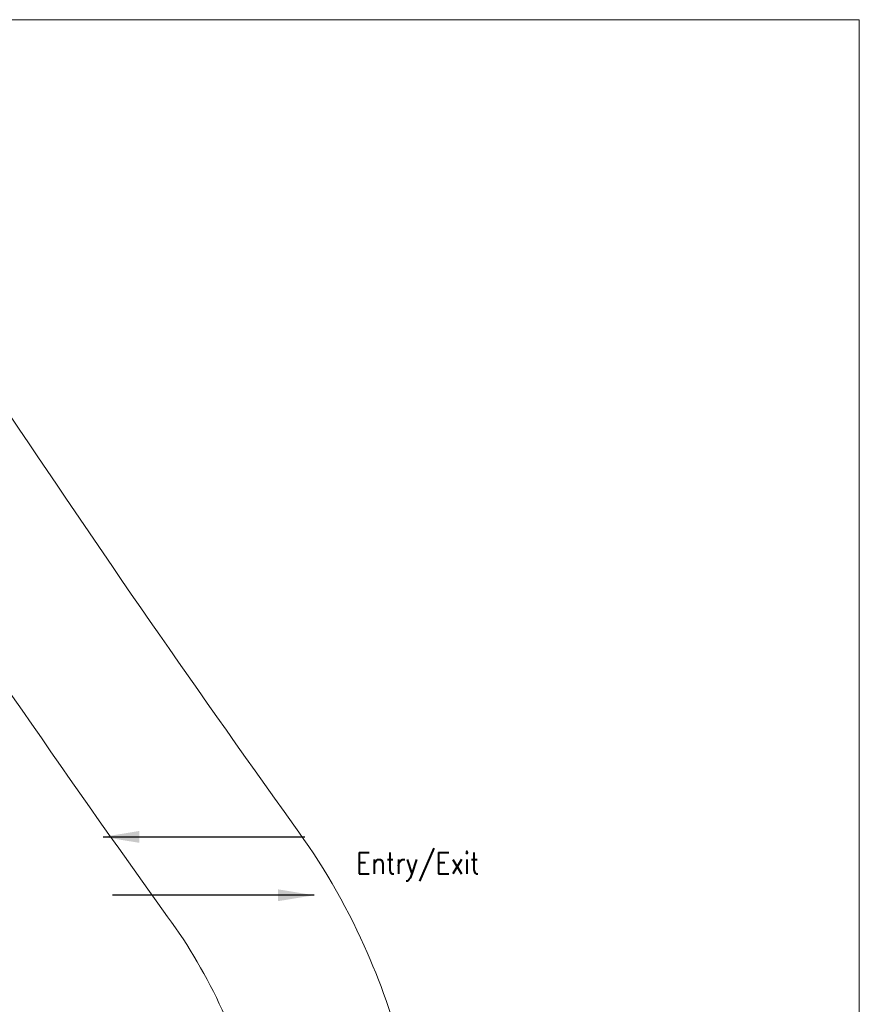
# Model space of a CAD drawing. Header units: millimetres. Extents: x 297264 to 416219, y -77299 to -23696.
# Tile 186 of 187: x 353938 to 357438, y -29263 to -25157. Entities that reach past the tile are written whole.
import ezdxf

# ---------------------------------------------------------------- set-up
doc = ezdxf.new("R2010")
doc.units = ezdxf.units.MM
doc.header["$LTSCALE"] = 2.5
for name, color, linetype, lineweight in [('ELEVATION 1', 143, 'Continuous', 18), ('ELEVATION 3', 23, 'Continuous', 13), ('HATCH LIGHT', 250, 'Continuous', 0), ('HATCH MEDIUM', 251, 'Continuous', 5), ('ROOM TEXT', 7, 'Continuous', 5)]:
    doc.layers.add(name, color=color, linetype=linetype, lineweight=lineweight)
doc.styles.add('MTEXT', font='romans.shx', dxfattribs={"width": 0.85})
doc.styles.get("Standard").update_dxf_attribs({"font": 'GOTHIC.TTF'})
doc.dimstyles.new('AJKD_30', dxfattribs={"dimscale": 30, "dimtxt": 2, "dimasz": 1, "dimexe": 0.8, "dimexo": 0.8, "dimgap": 0.5, "dimtad": 1, "dimdec": 0, "dimzin": 0, "dimdsep": 46, "dimtxsty": 'Standard', "dimblk": 'ARCHTICK', "dimcen": 0.125, "dimclrd": 251, "dimclre": 251, "dimclrt": 42, "dimadec": 0, "dimazin": 0, "dimtfac": 1, "dimtdec": 0, "dimtix": 1, "dimtmove": 0, "dimatfit": 3, "dimfxl": 1, "dimtolj": 1, "dimtzin": 0, "dimarcsym": 1})

# ---------------------------------------------------------------- blocks, each defined once
blk = doc.blocks.new('_ArchTick')
at = {"color": 0, "linetype": 'ByBlock', "const_width": 0.15}
blk.add_lwpolyline([(-0.5, -0.5), (0.5, 0.5)], dxfattribs=at)

msp = doc.modelspace()

# ---------------------------------------------------------------- hatches: boundary and pattern name
at = {"layer": 'HATCH LIGHT', "true_color": 0x636466}
h = msp.add_hatch(dxfattribs=at)
h.set_pattern_fill('ANSI32', color=251, scale=6)
h.set_pattern_definition([(45, (278504.94, -46725.026), (-40.411153, 40.411153), []), (45, (278531.88, -46725.026), (-40.411153, 40.411153), [])])
h.paths.add_polyline_path([(355647.8, -32590), (355453.8, -32638.8), (355635.4, -33359.7), (343082.7, -33359.6, -0.000263), (343068.2, -33559.6), (355892, -33559.7)])
h.paths.add_polyline_path([(343496.7, -25157.1), (343296.6, -25157.1, -0.011972), (342815.4, -34256), (343016, -34256, 0.01196)])
h.paths.add_polyline_path([(343480.3, -25697.6), (353159.2, -26046.6, 0.003501), (353653.3, -26800.6), (353820.9, -26691.5), (353270.8, -25850.5), (343486.5, -25497.7, -0.000262)])

# ---------------------------------------------------------------- linework, layer by layer
at = {"layer": 'ELEVATION 3'}
msp.add_lwpolyline([(341875.3, -34256), (357437.8, -34256), (357437.8, -25157.1), (341875.3, -25157.1)], close=True, dxfattribs=at)
at = {"layer": 'HATCH MEDIUM', "flags": 128}
for points in [[(355535.2, -29481.3, 0.044115), (355374.5, -29019.3, 0.052662), (355080.4, -28515.5, -0.008636), (353820.9, -26691.5, -0.008636)], [(354904.9, -29640, 0.044115), (354781.8, -29286.2, 0.053087), (354554.4, -28897.4, -0.00866), (353278.6, -27049.9, -0.00866)]]:
    msp.add_lwpolyline(points, format="xyb", dxfattribs=at)

# ---------------------------------------------------------------- texts
at = {"layer": 'ROOM TEXT', "insert": (355015.6, -28749.1, 0.2), "char_height": 90, "attachment_point": 7, "style": 'MTEXT'}
msp.add_mtext_dynamic_manual_height_columns('\\A1;\\pxqc;Entry/Exit', width=1162.931, gutter_width=1.8, heights=[0], dxfattribs=at)

# ---------------------------------------------------------------- leaders
at = {"layer": 'ELEVATION 1', "ltscale": 4}
for points in [[(354286.2, -28564.7), (355126.1, -28564.7)], [(355165.3, -28808), (354325.4, -28808)]]:
    msp.add_leader(points, dimstyle='AJKD_30', override={"dimasz": 5, "dimtad": 0, "dimclrd": 256, "dimfxl": 0.18, "dimfxlon": 1, "dimarcsym": 2}, dxfattribs=at)

doc.saveas('drawing.dxf')
